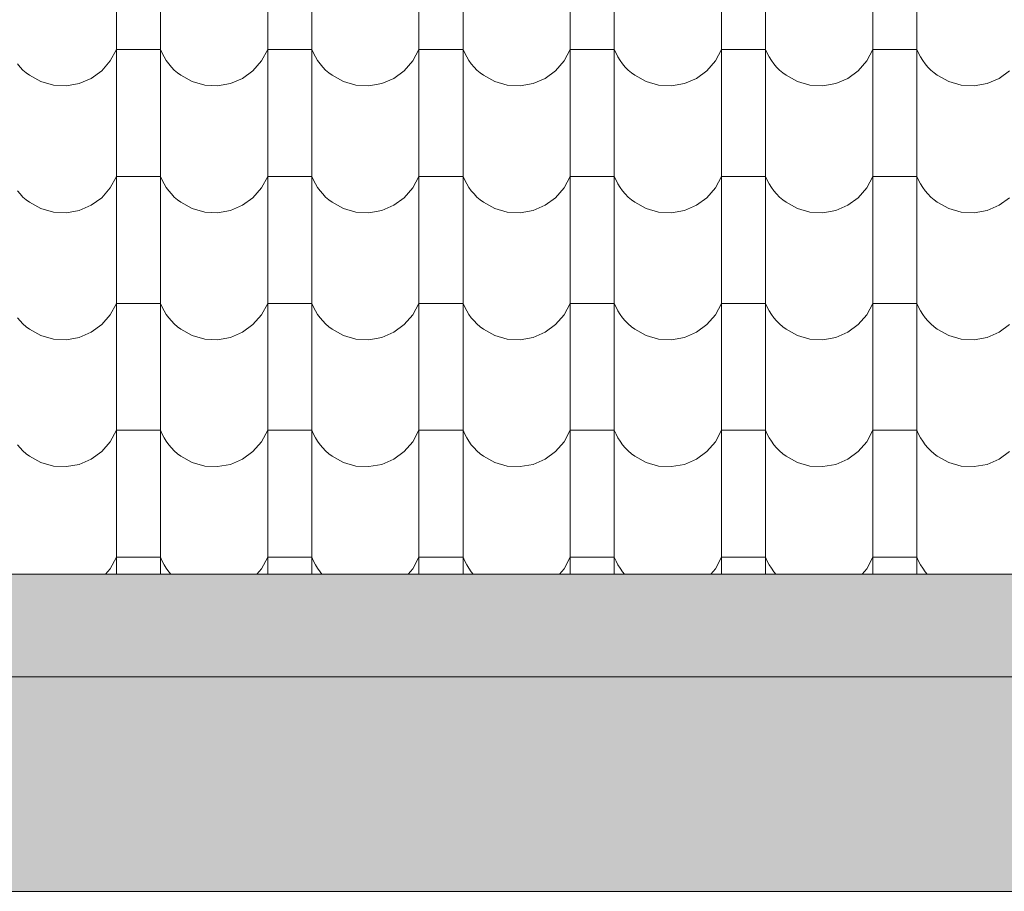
# Model space of a CAD drawing. Header units: millimetres. Extents: x -68772 to 137055, y -73300 to 19650.
# Tile 179 of 212: x 80269 to 81665, y -39255 to -38019. Entities that reach past the tile are written whole.
import ezdxf

# ---------------------------------------------------------------- set-up
doc = ezdxf.new("R2010")
doc.units = ezdxf.units.MM
doc.header["$MEASUREMENT"] = 0
doc.linetypes.add('Przerywana', pattern=[480, 240, -240])
for name, color, linetype, lineweight in [('Nowe_440-K Belki_Nr_pióra__1', 7, 'Continuous', 18), ('Nowe_810-G Ogólne_Nr_pióra__1', 7, 'Continuous', 18), ('Nowe_810-G Ogólne_Nr_pióra__22', 22, 'Continuous', 18), ('Nowe_810-G Ogólne_Nr_pióra__26', 13, 'Continuous', 18)]:
    doc.layers.add(name, color=color, linetype=linetype, lineweight=lineweight)

# ---------------------------------------------------------------- blocks, each defined once
blk = doc.blocks.new('*X46')
at = {"layer": 'Nowe_810-G Ogólne_Nr_pióra__26', "color": 13, "linetype": 'Continuous', "lineweight": 18}
for p, q in [((80406.3, -37990.5), (80406.3, -38170.6)), ((80468.7, -37990.5), (80468.7, -38170.6)), ((80620.8, -37990.5), (80620.8, -38170.6)), ((80683.2, -37990.5), (80683.2, -38170.6)), ((80835.3, -37990.5), (80835.3, -38170.6)), ((80897.7, -37990.5), (80897.7, -38170.6)), ((81049.8, -37990.5), (81049.8, -38170.6)), ((81112.2, -37990.5), (81112.2, -38170.6)), ((81264.3, -37990.5), (81264.3, -38170.6)), ((81326.7, -37990.5), (81326.7, -38170.6)), ((81478.8, -37990.5), (81478.8, -38170.6)), ((81541.2, -37990.5), (81541.2, -38170.6)), ((80397.6, -38077.1), (80406.3, -38060.8)), ((80437.5, -38060.8), (80406.3, -38060.8)), ((80468.7, -38060.8), (80437.5, -38060.8)), ((80468.7, -38060.8), (80471.1, -38066.2)), ((80612.1, -38077.1), (80620.8, -38060.8)), ((80652, -38060.8), (80620.8, -38060.8)), ((80683.2, -38060.8), (80652, -38060.8)), ((80683.2, -38060.8), (80685.6, -38066.2)), ((80826.6, -38077.1), (80835.3, -38060.8)), ((80866.5, -38060.8), (80835.3, -38060.8)), ((80897.7, -38060.8), (80866.5, -38060.8)), ((80897.7, -38060.8), (80900.1, -38066.2)), ((81041.1, -38077.1), (81049.8, -38060.8)), ((81081, -38060.8), (81049.8, -38060.8)), ((81112.2, -38060.8), (81081, -38060.8)), ((81112.2, -38060.8), (81114.6, -38066.2)), ((81255.6, -38077.1), (81264.3, -38060.8)), ((81295.5, -38060.8), (81264.3, -38060.8)), ((81326.7, -38060.8), (81295.5, -38060.8)), ((81326.7, -38060.8), (81329.1, -38066.2)), ((81470.1, -38077.1), (81478.8, -38060.8)), ((81510, -38060.8), (81478.8, -38060.8)), ((81541.2, -38060.8), (81510, -38060.8)), ((81541.2, -38060.8), (81543.6, -38066.2)), ((80471.1, -38066.2), (80473.9, -38071.5)), ((80473.9, -38071.5), (80477, -38076.5)), ((80477, -38076.5), (80480.5, -38081.3)), ((80685.6, -38066.2), (80688.4, -38071.5)), ((80688.4, -38071.5), (80691.5, -38076.5)), ((80691.5, -38076.5), (80695, -38081.3)), ((80900.1, -38066.2), (80902.9, -38071.5)), ((80902.9, -38071.5), (80906, -38076.5)), ((80906, -38076.5), (80909.5, -38081.3)), ((81114.6, -38066.2), (81117.4, -38071.5)), ((81117.4, -38071.5), (81120.5, -38076.5)), ((81120.5, -38076.5), (81124, -38081.3)), ((81329.1, -38066.2), (81331.9, -38071.5)), ((81331.9, -38071.5), (81335, -38076.5)), ((81335, -38076.5), (81338.5, -38081.3)), ((81543.6, -38066.2), (81546.4, -38071.5)), ((81546.4, -38071.5), (81549.5, -38076.5)), ((81549.5, -38076.5), (81553, -38081.3)), ((80266, -38081.3), (80269.8, -38085.8)), ((80269.8, -38085.8), (80273.9, -38090)), ((80273.9, -38090), (80278.4, -38093.9)), ((80385.5, -38091), (80397.6, -38077.1)), ((80480.5, -38081.3), (80484.3, -38085.8)), ((80484.3, -38085.8), (80488.4, -38090)), ((80488.4, -38090), (80492.9, -38093.9)), ((80600, -38091), (80612.1, -38077.1)), ((80695, -38081.3), (80698.8, -38085.8)), ((80698.8, -38085.8), (80702.9, -38090)), ((80702.9, -38090), (80707.4, -38093.9)), ((80814.5, -38091), (80826.6, -38077.1)), ((80909.5, -38081.3), (80913.3, -38085.8)), ((80913.3, -38085.8), (80917.4, -38090)), ((80917.4, -38090), (80921.9, -38093.9)), ((81029, -38091), (81041.1, -38077.1)), ((81124, -38081.3), (81127.8, -38085.8)), ((81127.8, -38085.8), (81131.9, -38090)), ((81131.9, -38090), (81136.4, -38093.9)), ((81243.5, -38091), (81255.6, -38077.1)), ((81338.5, -38081.3), (81342.3, -38085.8)), ((81342.3, -38085.8), (81346.4, -38090)), ((81346.4, -38090), (81350.9, -38093.9)), ((81458, -38091), (81470.1, -38077.1)), ((81553, -38081.3), (81556.8, -38085.8)), ((81556.8, -38085.8), (81560.9, -38090)), ((81560.9, -38090), (81565.4, -38093.9)), ((80278.4, -38093.9), (80283.1, -38097.5)), ((80283.1, -38097.5), (80299.3, -38106.4)), ((80353.6, -38109.1), (80370.6, -38101.9)), ((80370.6, -38101.9), (80385.5, -38091)), ((80492.9, -38093.9), (80497.6, -38097.5)), ((80497.6, -38097.5), (80513.8, -38106.4)), ((80568.1, -38109.1), (80585.1, -38101.9)), ((80585.1, -38101.9), (80600, -38091)), ((80707.4, -38093.9), (80712.1, -38097.5)), ((80712.1, -38097.5), (80728.3, -38106.4)), ((80782.6, -38109.1), (80799.6, -38101.9)), ((80799.6, -38101.9), (80814.5, -38091)), ((80921.9, -38093.9), (80926.6, -38097.5)), ((80926.6, -38097.5), (80942.8, -38106.4)), ((80997.1, -38109.1), (81014.1, -38101.9)), ((81014.1, -38101.9), (81029, -38091)), ((81136.4, -38093.9), (81141.1, -38097.5)), ((81141.1, -38097.5), (81157.3, -38106.4)), ((81211.6, -38109.1), (81228.6, -38101.9)), ((81228.6, -38101.9), (81243.5, -38091)), ((81350.9, -38093.9), (81355.6, -38097.5)), ((81355.6, -38097.5), (81371.8, -38106.4)), ((81426.1, -38109.1), (81443.1, -38101.9)), ((81443.1, -38101.9), (81458, -38091)), ((81565.4, -38093.9), (81570.1, -38097.5)), ((81570.1, -38097.5), (81586.3, -38106.4)), ((81640.6, -38109.1), (81657.6, -38101.9)), ((81657.6, -38101.9), (81672.5, -38091)), ((80299.3, -38106.4), (80317, -38111.4)), ((80317, -38111.4), (80335.4, -38112.4)), ((80335.4, -38112.4), (80353.6, -38109.1)), ((80513.8, -38106.4), (80531.5, -38111.4)), ((80531.5, -38111.4), (80549.9, -38112.4)), ((80549.9, -38112.4), (80568.1, -38109.1)), ((80728.3, -38106.4), (80746, -38111.4)), ((80746, -38111.4), (80764.4, -38112.4)), ((80764.4, -38112.4), (80782.6, -38109.1)), ((80942.8, -38106.4), (80960.5, -38111.4)), ((80960.5, -38111.4), (80978.9, -38112.4)), ((80978.9, -38112.4), (80997.1, -38109.1)), ((81157.3, -38106.4), (81175, -38111.4)), ((81175, -38111.4), (81193.4, -38112.4)), ((81193.4, -38112.4), (81211.6, -38109.1)), ((81371.8, -38106.4), (81389.5, -38111.4)), ((81389.5, -38111.4), (81407.9, -38112.4)), ((81407.9, -38112.4), (81426.1, -38109.1)), ((81586.3, -38106.4), (81604, -38111.4)), ((81604, -38111.4), (81622.4, -38112.4)), ((81622.4, -38112.4), (81640.6, -38109.1)), ((80406.3, -38170.6), (80406.3, -38350.6)), ((80468.7, -38170.6), (80468.7, -38350.6)), ((80620.8, -38170.6), (80620.8, -38350.6)), ((80683.2, -38170.6), (80683.2, -38350.6)), ((80835.3, -38170.6), (80835.3, -38350.6)), ((80897.7, -38170.6), (80897.7, -38350.6)), ((81049.8, -38170.6), (81049.8, -38350.6)), ((81112.2, -38170.6), (81112.2, -38350.6)), ((81264.3, -38170.6), (81264.3, -38350.6)), ((81326.7, -38170.6), (81326.7, -38350.6)), ((81478.8, -38170.6), (81478.8, -38350.6)), ((81541.2, -38170.6), (81541.2, -38350.6)), ((80397.6, -38257.1), (80406.3, -38240.8)), ((80437.5, -38240.8), (80406.3, -38240.8)), ((80468.7, -38240.8), (80437.5, -38240.8)), ((80468.7, -38240.8), (80471.1, -38246.3)), ((80612.1, -38257.1), (80620.8, -38240.8)), ((80652, -38240.8), (80620.8, -38240.8)), ((80683.2, -38240.8), (80652, -38240.8)), ((80683.2, -38240.8), (80685.6, -38246.3)), ((80826.6, -38257.1), (80835.3, -38240.8)), ((80866.5, -38240.8), (80835.3, -38240.8)), ((80897.7, -38240.8), (80866.5, -38240.8)), ((80897.7, -38240.8), (80900.1, -38246.3)), ((81041.1, -38257.1), (81049.8, -38240.8)), ((81081, -38240.8), (81049.8, -38240.8)), ((81112.2, -38240.8), (81081, -38240.8)), ((81112.2, -38240.8), (81114.6, -38246.3)), ((81255.6, -38257.1), (81264.3, -38240.8)), ((81295.5, -38240.8), (81264.3, -38240.8)), ((81326.7, -38240.8), (81295.5, -38240.8)), ((81326.7, -38240.8), (81329.1, -38246.3)), ((81470.1, -38257.1), (81478.8, -38240.8)), ((81510, -38240.8), (81478.8, -38240.8)), ((81541.2, -38240.8), (81510, -38240.8)), ((81541.2, -38240.8), (81543.6, -38246.3)), ((80385.5, -38271.1), (80397.6, -38257.1)), ((80471.1, -38246.3), (80473.9, -38251.5)), ((80473.9, -38251.5), (80477, -38256.5)), ((80477, -38256.5), (80480.5, -38261.3)), ((80600, -38271.1), (80612.1, -38257.1)), ((80685.6, -38246.3), (80688.4, -38251.5)), ((80688.4, -38251.5), (80691.5, -38256.5)), ((80691.5, -38256.5), (80695, -38261.3)), ((80814.5, -38271.1), (80826.6, -38257.1)), ((80900.1, -38246.3), (80902.9, -38251.5)), ((80902.9, -38251.5), (80906, -38256.5)), ((80906, -38256.5), (80909.5, -38261.3)), ((81029, -38271.1), (81041.1, -38257.1)), ((81114.6, -38246.3), (81117.4, -38251.5)), ((81117.4, -38251.5), (81120.5, -38256.5)), ((81120.5, -38256.5), (81124, -38261.3)), ((81243.5, -38271.1), (81255.6, -38257.1)), ((81329.1, -38246.3), (81331.9, -38251.5)), ((81331.9, -38251.5), (81335, -38256.5)), ((81335, -38256.5), (81338.5, -38261.3)), ((81458, -38271.1), (81470.1, -38257.1)), ((81543.6, -38246.3), (81546.4, -38251.5)), ((81546.4, -38251.5), (81549.5, -38256.5)), ((81549.5, -38256.5), (81553, -38261.3)), ((80266, -38261.3), (80269.8, -38265.8)), ((80269.8, -38265.8), (80273.9, -38270.1)), ((80273.9, -38270.1), (80278.4, -38274)), ((80370.6, -38281.9), (80385.5, -38271.1)), ((80480.5, -38261.3), (80484.3, -38265.8)), ((80484.3, -38265.8), (80488.4, -38270.1)), ((80488.4, -38270.1), (80492.9, -38274)), ((80585.1, -38281.9), (80600, -38271.1)), ((80695, -38261.3), (80698.8, -38265.8)), ((80698.8, -38265.8), (80702.9, -38270.1)), ((80702.9, -38270.1), (80707.4, -38274)), ((80799.6, -38281.9), (80814.5, -38271.1)), ((80909.5, -38261.3), (80913.3, -38265.8)), ((80913.3, -38265.8), (80917.4, -38270.1)), ((80917.4, -38270.1), (80921.9, -38274)), ((81014.1, -38281.9), (81029, -38271.1)), ((81124, -38261.3), (81127.8, -38265.8)), ((81127.8, -38265.8), (81131.9, -38270.1)), ((81131.9, -38270.1), (81136.4, -38274)), ((81228.6, -38281.9), (81243.5, -38271.1)), ((81338.5, -38261.3), (81342.3, -38265.8)), ((81342.3, -38265.8), (81346.4, -38270.1)), ((81346.4, -38270.1), (81350.9, -38274)), ((81443.1, -38281.9), (81458, -38271.1)), ((81553, -38261.3), (81556.8, -38265.8)), ((81556.8, -38265.8), (81560.9, -38270.1)), ((81560.9, -38270.1), (81565.4, -38274)), ((81657.6, -38281.9), (81672.5, -38271.1)), ((80278.4, -38274), (80283.1, -38277.6)), ((80283.1, -38277.6), (80299.3, -38286.5)), ((80353.6, -38289.2), (80370.6, -38281.9)), ((80492.9, -38274), (80497.6, -38277.6)), ((80497.6, -38277.6), (80513.8, -38286.5)), ((80568.1, -38289.2), (80585.1, -38281.9)), ((80707.4, -38274), (80712.1, -38277.6)), ((80712.1, -38277.6), (80728.3, -38286.5)), ((80782.6, -38289.2), (80799.6, -38281.9)), ((80921.9, -38274), (80926.6, -38277.6)), ((80926.6, -38277.6), (80942.8, -38286.5)), ((80997.1, -38289.2), (81014.1, -38281.9)), ((81136.4, -38274), (81141.1, -38277.6)), ((81141.1, -38277.6), (81157.3, -38286.5)), ((81211.6, -38289.2), (81228.6, -38281.9)), ((81350.9, -38274), (81355.6, -38277.6)), ((81355.6, -38277.6), (81371.8, -38286.5)), ((81426.1, -38289.2), (81443.1, -38281.9)), ((81565.4, -38274), (81570.1, -38277.6)), ((81570.1, -38277.6), (81586.3, -38286.5)), ((81640.6, -38289.2), (81657.6, -38281.9)), ((80299.3, -38286.5), (80317, -38291.5)), ((80317, -38291.5), (80335.4, -38292.4)), ((80335.4, -38292.4), (80353.6, -38289.2)), ((80513.8, -38286.5), (80531.5, -38291.5)), ((80531.5, -38291.5), (80549.9, -38292.4)), ((80549.9, -38292.4), (80568.1, -38289.2)), ((80728.3, -38286.5), (80746, -38291.5)), ((80746, -38291.5), (80764.4, -38292.4)), ((80764.4, -38292.4), (80782.6, -38289.2)), ((80942.8, -38286.5), (80960.5, -38291.5)), ((80960.5, -38291.5), (80978.9, -38292.4)), ((80978.9, -38292.4), (80997.1, -38289.2)), ((81157.3, -38286.5), (81175, -38291.5)), ((81175, -38291.5), (81193.4, -38292.4)), ((81193.4, -38292.4), (81211.6, -38289.2)), ((81371.8, -38286.5), (81389.5, -38291.5)), ((81389.5, -38291.5), (81407.9, -38292.4)), ((81407.9, -38292.4), (81426.1, -38289.2)), ((81586.3, -38286.5), (81604, -38291.5)), ((81604, -38291.5), (81622.4, -38292.4)), ((81622.4, -38292.4), (81640.6, -38289.2)), ((80406.3, -38350.6), (80406.3, -38530.7)), ((80468.7, -38350.6), (80468.7, -38530.7)), ((80620.8, -38350.6), (80620.8, -38530.7)), ((80683.2, -38350.6), (80683.2, -38530.7)), ((80835.3, -38350.6), (80835.3, -38530.7)), ((80897.7, -38350.6), (80897.7, -38530.7)), ((81049.8, -38350.6), (81049.8, -38530.7)), ((81112.2, -38350.6), (81112.2, -38530.7)), ((81264.3, -38350.6), (81264.3, -38530.7)), ((81326.7, -38350.6), (81326.7, -38530.7)), ((81478.8, -38350.6), (81478.8, -38530.7)), ((81541.2, -38350.6), (81541.2, -38530.7)), ((80397.6, -38437.2), (80406.3, -38420.9)), ((80437.5, -38420.9), (80406.3, -38420.9)), ((80468.7, -38420.9), (80437.5, -38420.9)), ((80468.7, -38420.9), (80471.1, -38426.3)), ((80612.1, -38437.2), (80620.8, -38420.9)), ((80652, -38420.9), (80620.8, -38420.9)), ((80683.2, -38420.9), (80652, -38420.9)), ((80683.2, -38420.9), (80685.6, -38426.3)), ((80826.6, -38437.2), (80835.3, -38420.9)), ((80866.5, -38420.9), (80835.3, -38420.9)), ((80897.7, -38420.9), (80866.5, -38420.9)), ((80897.7, -38420.9), (80900.1, -38426.3)), ((81041.1, -38437.2), (81049.8, -38420.9)), ((81081, -38420.9), (81049.8, -38420.9)), ((81112.2, -38420.9), (81081, -38420.9)), ((81112.2, -38420.9), (81114.6, -38426.3)), ((81255.6, -38437.2), (81264.3, -38420.9)), ((81295.5, -38420.9), (81264.3, -38420.9)), ((81326.7, -38420.9), (81295.5, -38420.9)), ((81326.7, -38420.9), (81329.1, -38426.3)), ((81470.1, -38437.2), (81478.8, -38420.9)), ((81510, -38420.9), (81478.8, -38420.9)), ((81541.2, -38420.9), (81510, -38420.9)), ((81541.2, -38420.9), (81543.6, -38426.3)), ((80385.5, -38451.1), (80397.6, -38437.2)), ((80471.1, -38426.3), (80473.9, -38431.6)), ((80473.9, -38431.6), (80477, -38436.6)), ((80477, -38436.6), (80480.5, -38441.4)), ((80600, -38451.1), (80612.1, -38437.2)), ((80685.6, -38426.3), (80688.4, -38431.6)), ((80688.4, -38431.6), (80691.5, -38436.6)), ((80691.5, -38436.6), (80695, -38441.4)), ((80814.5, -38451.1), (80826.6, -38437.2)), ((80900.1, -38426.3), (80902.9, -38431.6)), ((80902.9, -38431.6), (80906, -38436.6)), ((80906, -38436.6), (80909.5, -38441.4)), ((81029, -38451.1), (81041.1, -38437.2)), ((81114.6, -38426.3), (81117.4, -38431.6)), ((81117.4, -38431.6), (81120.5, -38436.6)), ((81120.5, -38436.6), (81124, -38441.4)), ((81243.5, -38451.1), (81255.6, -38437.2)), ((81329.1, -38426.3), (81331.9, -38431.6)), ((81331.9, -38431.6), (81335, -38436.6)), ((81335, -38436.6), (81338.5, -38441.4)), ((81458, -38451.1), (81470.1, -38437.2)), ((81543.6, -38426.3), (81546.4, -38431.6)), ((81546.4, -38431.6), (81549.5, -38436.6)), ((81549.5, -38436.6), (81553, -38441.4)), ((80266, -38441.4), (80269.8, -38445.9)), ((80269.8, -38445.9), (80273.9, -38450.1)), ((80273.9, -38450.1), (80278.4, -38454)), ((80370.6, -38462), (80385.5, -38451.1)), ((80480.5, -38441.4), (80484.3, -38445.9)), ((80484.3, -38445.9), (80488.4, -38450.1)), ((80488.4, -38450.1), (80492.9, -38454)), ((80585.1, -38462), (80600, -38451.1)), ((80695, -38441.4), (80698.8, -38445.9)), ((80698.8, -38445.9), (80702.9, -38450.1)), ((80702.9, -38450.1), (80707.4, -38454)), ((80799.6, -38462), (80814.5, -38451.1)), ((80909.5, -38441.4), (80913.3, -38445.9)), ((80913.3, -38445.9), (80917.4, -38450.1)), ((80917.4, -38450.1), (80921.9, -38454)), ((81014.1, -38462), (81029, -38451.1)), ((81124, -38441.4), (81127.8, -38445.9)), ((81127.8, -38445.9), (81131.9, -38450.1)), ((81131.9, -38450.1), (81136.4, -38454)), ((81228.6, -38462), (81243.5, -38451.1)), ((81338.5, -38441.4), (81342.3, -38445.9)), ((81342.3, -38445.9), (81346.4, -38450.1)), ((81346.4, -38450.1), (81350.9, -38454)), ((81443.1, -38462), (81458, -38451.1)), ((81553, -38441.4), (81556.8, -38445.9)), ((81556.8, -38445.9), (81560.9, -38450.1)), ((81560.9, -38450.1), (81565.4, -38454)), ((81657.6, -38462), (81672.5, -38451.1)), ((80278.4, -38454), (80283.1, -38457.6)), ((80283.1, -38457.6), (80299.3, -38466.5)), ((80299.3, -38466.5), (80317, -38471.5)), ((80353.6, -38469.2), (80370.6, -38462)), ((80492.9, -38454), (80497.6, -38457.6)), ((80497.6, -38457.6), (80513.8, -38466.5)), ((80513.8, -38466.5), (80531.5, -38471.5)), ((80568.1, -38469.2), (80585.1, -38462)), ((80707.4, -38454), (80712.1, -38457.6)), ((80712.1, -38457.6), (80728.3, -38466.5)), ((80728.3, -38466.5), (80746, -38471.5)), ((80782.6, -38469.2), (80799.6, -38462)), ((80921.9, -38454), (80926.6, -38457.6)), ((80926.6, -38457.6), (80942.8, -38466.5)), ((80942.8, -38466.5), (80960.5, -38471.5)), ((80997.1, -38469.2), (81014.1, -38462)), ((81136.4, -38454), (81141.1, -38457.6)), ((81141.1, -38457.6), (81157.3, -38466.5)), ((81157.3, -38466.5), (81175, -38471.5)), ((81211.6, -38469.2), (81228.6, -38462)), ((81350.9, -38454), (81355.6, -38457.6)), ((81355.6, -38457.6), (81371.8, -38466.5)), ((81371.8, -38466.5), (81389.5, -38471.5)), ((81426.1, -38469.2), (81443.1, -38462)), ((81565.4, -38454), (81570.1, -38457.6)), ((81570.1, -38457.6), (81586.3, -38466.5)), ((81586.3, -38466.5), (81604, -38471.5)), ((81640.6, -38469.2), (81657.6, -38462)), ((80317, -38471.5), (80335.4, -38472.5)), ((80335.4, -38472.5), (80353.6, -38469.2)), ((80531.5, -38471.5), (80549.9, -38472.5)), ((80549.9, -38472.5), (80568.1, -38469.2)), ((80746, -38471.5), (80764.4, -38472.5)), ((80764.4, -38472.5), (80782.6, -38469.2)), ((80960.5, -38471.5), (80978.9, -38472.5)), ((80978.9, -38472.5), (80997.1, -38469.2)), ((81175, -38471.5), (81193.4, -38472.5)), ((81193.4, -38472.5), (81211.6, -38469.2)), ((81389.5, -38471.5), (81407.9, -38472.5)), ((81407.9, -38472.5), (81426.1, -38469.2)), ((81604, -38471.5), (81622.4, -38472.5)), ((81622.4, -38472.5), (81640.6, -38469.2)), ((80406.3, -38530.7), (80406.3, -38710.8)), ((80468.7, -38530.7), (80468.7, -38710.8)), ((80620.8, -38530.7), (80620.8, -38710.8)), ((80683.2, -38530.7), (80683.2, -38710.8)), ((80835.3, -38530.7), (80835.3, -38710.8)), ((80897.7, -38530.7), (80897.7, -38710.8)), ((81049.8, -38530.7), (81049.8, -38710.8)), ((81112.2, -38530.7), (81112.2, -38710.8)), ((81264.3, -38530.7), (81264.3, -38710.8)), ((81326.7, -38530.7), (81326.7, -38710.8)), ((81478.8, -38530.7), (81478.8, -38710.8)), ((81541.2, -38530.7), (81541.2, -38710.8)), ((80397.6, -38617.2), (80406.3, -38600.9)), ((80437.5, -38600.9), (80406.3, -38600.9)), ((80468.7, -38600.9), (80437.5, -38600.9)), ((80468.7, -38600.9), (80471.1, -38606.4)), ((80471.1, -38606.4), (80473.9, -38611.6)), ((80612.1, -38617.2), (80620.8, -38600.9)), ((80652, -38600.9), (80620.8, -38600.9)), ((80683.2, -38600.9), (80652, -38600.9)), ((80683.2, -38600.9), (80685.6, -38606.4)), ((80685.6, -38606.4), (80688.4, -38611.6)), ((80826.6, -38617.2), (80835.3, -38600.9)), ((80866.5, -38600.9), (80835.3, -38600.9)), ((80897.7, -38600.9), (80866.5, -38600.9)), ((80897.7, -38600.9), (80900.1, -38606.4)), ((80900.1, -38606.4), (80902.9, -38611.6)), ((81041.1, -38617.2), (81049.8, -38600.9)), ((81081, -38600.9), (81049.8, -38600.9)), ((81112.2, -38600.9), (81081, -38600.9)), ((81112.2, -38600.9), (81114.6, -38606.4)), ((81114.6, -38606.4), (81117.4, -38611.6)), ((81255.6, -38617.2), (81264.3, -38600.9)), ((81295.5, -38600.9), (81264.3, -38600.9)), ((81326.7, -38600.9), (81295.5, -38600.9)), ((81326.7, -38600.9), (81329.1, -38606.4)), ((81329.1, -38606.4), (81331.9, -38611.6)), ((81470.1, -38617.2), (81478.8, -38600.9)), ((81510, -38600.9), (81478.8, -38600.9)), ((81541.2, -38600.9), (81510, -38600.9)), ((81541.2, -38600.9), (81543.6, -38606.4)), ((81543.6, -38606.4), (81546.4, -38611.6)), ((80385.5, -38631.2), (80397.6, -38617.2)), ((80473.9, -38611.6), (80477, -38616.6)), ((80477, -38616.6), (80480.5, -38621.4)), ((80600, -38631.2), (80612.1, -38617.2)), ((80688.4, -38611.6), (80691.5, -38616.6)), ((80691.5, -38616.6), (80695, -38621.4)), ((80814.5, -38631.2), (80826.6, -38617.2)), ((80902.9, -38611.6), (80906, -38616.6)), ((80906, -38616.6), (80909.5, -38621.4)), ((81029, -38631.2), (81041.1, -38617.2)), ((81117.4, -38611.6), (81120.5, -38616.6)), ((81120.5, -38616.6), (81124, -38621.4)), ((81243.5, -38631.2), (81255.6, -38617.2)), ((81331.9, -38611.6), (81335, -38616.6)), ((81335, -38616.6), (81338.5, -38621.4)), ((81458, -38631.2), (81470.1, -38617.2)), ((81546.4, -38611.6), (81549.5, -38616.6)), ((81549.5, -38616.6), (81553, -38621.4)), ((80266, -38621.4), (80269.8, -38625.9)), ((80269.8, -38625.9), (80273.9, -38630.2)), ((80273.9, -38630.2), (80278.4, -38634.1)), ((80278.4, -38634.1), (80283.1, -38637.7)), ((80370.6, -38642), (80385.5, -38631.2)), ((80480.5, -38621.4), (80484.3, -38625.9)), ((80484.3, -38625.9), (80488.4, -38630.2)), ((80488.4, -38630.2), (80492.9, -38634.1)), ((80492.9, -38634.1), (80497.6, -38637.7)), ((80585.1, -38642), (80600, -38631.2)), ((80695, -38621.4), (80698.8, -38625.9)), ((80698.8, -38625.9), (80702.9, -38630.2)), ((80702.9, -38630.2), (80707.4, -38634.1)), ((80707.4, -38634.1), (80712.1, -38637.7)), ((80799.6, -38642), (80814.5, -38631.2)), ((80909.5, -38621.4), (80913.3, -38625.9)), ((80913.3, -38625.9), (80917.4, -38630.2)), ((80917.4, -38630.2), (80921.9, -38634.1)), ((80921.9, -38634.1), (80926.6, -38637.7)), ((81014.1, -38642), (81029, -38631.2)), ((81124, -38621.4), (81127.8, -38625.9)), ((81127.8, -38625.9), (81131.9, -38630.2)), ((81131.9, -38630.2), (81136.4, -38634.1)), ((81136.4, -38634.1), (81141.1, -38637.7)), ((81228.6, -38642), (81243.5, -38631.2)), ((81338.5, -38621.4), (81342.3, -38625.9)), ((81342.3, -38625.9), (81346.4, -38630.2)), ((81346.4, -38630.2), (81350.9, -38634.1)), ((81350.9, -38634.1), (81355.6, -38637.7)), ((81443.1, -38642), (81458, -38631.2)), ((81553, -38621.4), (81556.8, -38625.9)), ((81556.8, -38625.9), (81560.9, -38630.2)), ((81560.9, -38630.2), (81565.4, -38634.1)), ((81565.4, -38634.1), (81570.1, -38637.7)), ((81657.6, -38642), (81672.5, -38631.2)), ((80283.1, -38637.7), (80299.3, -38646.6)), ((80299.3, -38646.6), (80317, -38651.6)), ((80353.6, -38649.3), (80370.6, -38642)), ((80497.6, -38637.7), (80513.8, -38646.6)), ((80513.8, -38646.6), (80531.5, -38651.6)), ((80568.1, -38649.3), (80585.1, -38642)), ((80712.1, -38637.7), (80728.3, -38646.6)), ((80728.3, -38646.6), (80746, -38651.6)), ((80782.6, -38649.3), (80799.6, -38642)), ((80926.6, -38637.7), (80942.8, -38646.6)), ((80942.8, -38646.6), (80960.5, -38651.6)), ((80997.1, -38649.3), (81014.1, -38642)), ((81141.1, -38637.7), (81157.3, -38646.6)), ((81157.3, -38646.6), (81175, -38651.6)), ((81211.6, -38649.3), (81228.6, -38642)), ((81355.6, -38637.7), (81371.8, -38646.6)), ((81371.8, -38646.6), (81389.5, -38651.6)), ((81426.1, -38649.3), (81443.1, -38642)), ((81570.1, -38637.7), (81586.3, -38646.6)), ((81586.3, -38646.6), (81604, -38651.6)), ((81640.6, -38649.3), (81657.6, -38642)), ((80317, -38651.6), (80335.4, -38652.5)), ((80335.4, -38652.5), (80353.6, -38649.3)), ((80531.5, -38651.6), (80549.9, -38652.5)), ((80549.9, -38652.5), (80568.1, -38649.3)), ((80746, -38651.6), (80764.4, -38652.5)), ((80764.4, -38652.5), (80782.6, -38649.3)), ((80960.5, -38651.6), (80978.9, -38652.5)), ((80978.9, -38652.5), (80997.1, -38649.3)), ((81175, -38651.6), (81193.4, -38652.5)), ((81193.4, -38652.5), (81211.6, -38649.3)), ((81389.5, -38651.6), (81407.9, -38652.5)), ((81407.9, -38652.5), (81426.1, -38649.3)), ((81604, -38651.6), (81622.4, -38652.5)), ((81622.4, -38652.5), (81640.6, -38649.3)), ((80406.3, -38710.8), (80406.3, -38804.8)), ((80468.7, -38710.8), (80468.7, -38804.8)), ((80620.8, -38710.8), (80620.8, -38804.8)), ((80683.2, -38710.8), (80683.2, -38804.8)), ((80835.3, -38710.8), (80835.3, -38804.8)), ((80897.7, -38710.8), (80897.7, -38804.8)), ((81049.8, -38710.8), (81049.8, -38804.8)), ((81112.2, -38710.8), (81112.2, -38804.8)), ((81264.3, -38710.8), (81264.3, -38804.8)), ((81326.7, -38710.8), (81326.7, -38804.8)), ((81478.8, -38710.8), (81478.8, -38804.8)), ((81541.2, -38710.8), (81541.2, -38804.8)), ((80397.6, -38797.3), (80406.3, -38781)), ((80437.5, -38781), (80406.3, -38781)), ((80468.7, -38781), (80437.5, -38781)), ((80468.7, -38781), (80471.1, -38786.4)), ((80471.1, -38786.4), (80473.9, -38791.7)), ((80612.1, -38797.3), (80620.8, -38781)), ((80652, -38781), (80620.8, -38781)), ((80683.2, -38781), (80652, -38781)), ((80683.2, -38781), (80685.6, -38786.4)), ((80685.6, -38786.4), (80688.4, -38791.7)), ((80826.6, -38797.3), (80835.3, -38781)), ((80866.5, -38781), (80835.3, -38781)), ((80897.7, -38781), (80866.5, -38781)), ((80897.7, -38781), (80900.1, -38786.4)), ((80900.1, -38786.4), (80902.9, -38791.7)), ((81041.1, -38797.3), (81049.8, -38781)), ((81081, -38781), (81049.8, -38781)), ((81112.2, -38781), (81081, -38781)), ((81112.2, -38781), (81114.6, -38786.4)), ((81114.6, -38786.4), (81117.4, -38791.7)), ((81255.6, -38797.3), (81264.3, -38781)), ((81295.5, -38781), (81264.3, -38781)), ((81326.7, -38781), (81295.5, -38781)), ((81326.7, -38781), (81329.1, -38786.4)), ((81329.1, -38786.4), (81331.9, -38791.7)), ((81470.1, -38797.3), (81478.8, -38781)), ((81510, -38781), (81478.8, -38781)), ((81541.2, -38781), (81510, -38781)), ((81541.2, -38781), (81543.6, -38786.4)), ((81543.6, -38786.4), (81546.4, -38791.7)), ((80391.1, -38804.8), (80397.6, -38797.3)), ((80473.9, -38791.7), (80477, -38796.7)), ((80477, -38796.7), (80480.5, -38801.5)), ((80480.5, -38801.5), (80483.3, -38804.8)), ((80605.6, -38804.8), (80612.1, -38797.3)), ((80688.4, -38791.7), (80691.5, -38796.7)), ((80691.5, -38796.7), (80695, -38801.5)), ((80695, -38801.5), (80697.8, -38804.8)), ((80820.1, -38804.8), (80826.6, -38797.3)), ((80902.9, -38791.7), (80906, -38796.7)), ((80906, -38796.7), (80909.5, -38801.5)), ((80909.5, -38801.5), (80912.3, -38804.8)), ((81034.6, -38804.8), (81041.1, -38797.3)), ((81117.4, -38791.7), (81120.5, -38796.7)), ((81120.5, -38796.7), (81124, -38801.5)), ((81124, -38801.5), (81126.8, -38804.8)), ((81249.1, -38804.8), (81255.6, -38797.3)), ((81331.9, -38791.7), (81335, -38796.7)), ((81335, -38796.7), (81338.5, -38801.5)), ((81338.5, -38801.5), (81341.3, -38804.8)), ((81463.6, -38804.8), (81470.1, -38797.3)), ((81546.4, -38791.7), (81549.5, -38796.7)), ((81549.5, -38796.7), (81553, -38801.5)), ((81553, -38801.5), (81555.8, -38804.8))]:
    blk.add_line(p, q, dxfattribs=at)
blk = doc.blocks.new('Wypełnienie_1', base_point=(0, 2000))
at = {"layer": 'Nowe_810-G Ogólne_Nr_pióra__1', "color": 7, "linetype": 'Continuous', "lineweight": 18}
blk.add_line((89655.6, -38804.8), (67404.2, -38804.8), dxfattribs=at)
at = {"layer": 'Nowe_810-G Ogólne_Nr_pióra__26', "color": 13, "linetype": 'Continuous', "lineweight": 18}
blk.add_blockref('*X46', (0, 0), dxfattribs=at)

msp = doc.modelspace()

# ---------------------------------------------------------------- hatches: boundary and pattern name
at = {"layer": 'Nowe_810-G Ogólne_Nr_pióra__22', "linetype": 'Continuous', "lineweight": 18}
msp.add_hatch(color=22, dxfattribs=at).paths.add_polyline_path([(67346.3, -39254.8), (67353.6, -38804.8), (89655.6, -38804.8), (89655.6, -39254.8)])

# ---------------------------------------------------------------- linework, layer by layer
at = {"layer": 'Nowe_440-K Belki_Nr_pióra__1', "color": 7, "linetype": 'Continuous', "lineweight": 18}
for p, q in [((89655.6, -38804.8), (67346.3, -38804.8)), ((89655.6, -38950.5), (67346.3, -38950.5)), ((89655.6, -39254.8), (67346.3, -39254.8))]:
    msp.add_line(p, q, dxfattribs=at)
at = {"layer": 'Nowe_810-G Ogólne_Nr_pióra__1', "color": 7, "linetype": 'Przerywana', "lineweight": 18, "flags": 128}
msp.add_lwpolyline([(67346.3, -39254.8), (67353.6, -38804.8), (89655.6, -38804.8), (89655.6, -39254.8)], close=True, dxfattribs=at)

# ---------------------------------------------------------------- block references
at = {"layer": 'Nowe_810-G Ogólne_Nr_pióra__26', "color": 13, "linetype": 'Continuous', "lineweight": 18}
msp.add_blockref('Wypełnienie_1', (0, 2000), dxfattribs=at)

doc.saveas('drawing.dxf')
